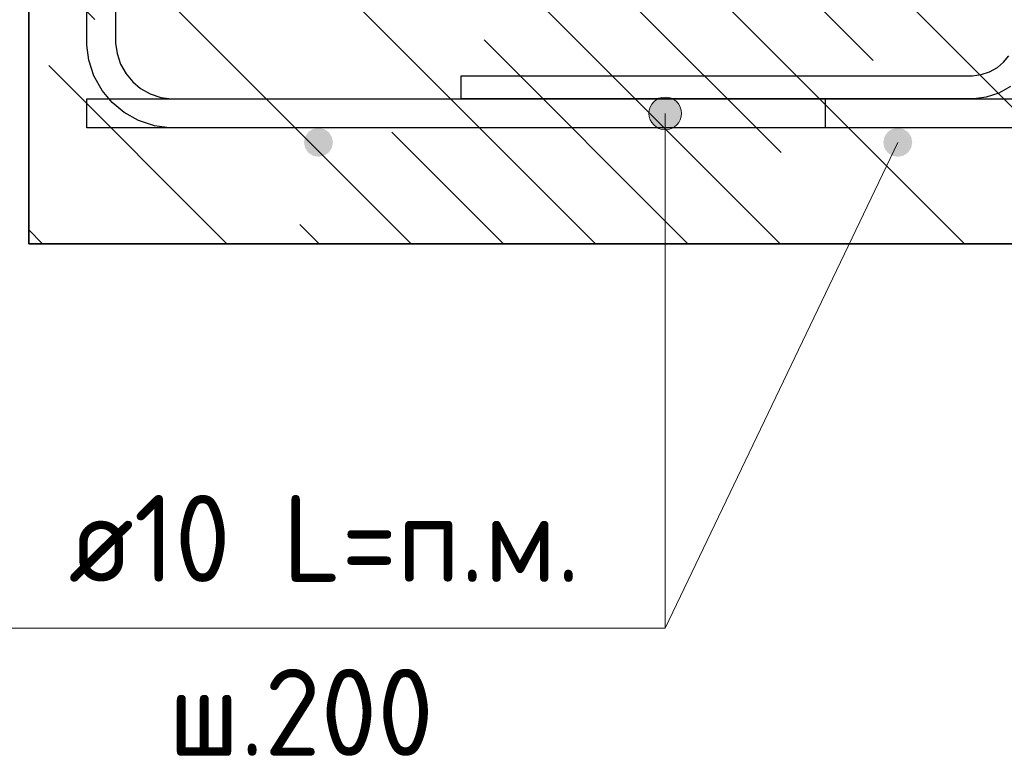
# Model space of a CAD drawing. Header units: metres. Extents: x -38 to 114, y -15 to 21.
# Tile 195 of 244: x 72.164 to 72.504, y 8.155 to 8.409. Entities that reach past the tile are written whole.
import ezdxf

# ---------------------------------------------------------------- set-up
doc = ezdxf.new("R2010")
doc.units = ezdxf.units.M
for name, color, linetype, lineweight in [('XR$3$Арм. стержнями нижней зоны', 180, 'Continuous', 35), ('XR$3$Арм.стержн. Арматура края', 96, 'Continuous', 35), ('XR$4$Арм. стержнями нижней зоны', 180, 'Continuous', 35), ('XR$4$Арм.стержн. Арматура края', 96, 'Continuous', 35), ('XR$6$Арм. стержнями нижней зоны', 180, 'Continuous', 35), ('XR$6$Арм.стержн. Арматура края', 96, 'Continuous', 35)]:
    doc.layers.add(name, color=color, linetype=linetype, lineweight=lineweight)
for name, color, linetype, lineweight, true_color in [('XR$3$Арм.стержн. Фиксатор', 7, 'Continuous', 35, 0x501e0f), ('XR$4$Арм.стержн. Фиксатор', 7, 'Continuous', 35, 0x501e0f), ('XR$6$Арм.стержн. Фиксатор', 7, 'Continuous', 35, 0x501e0f)]:
    doc.layers.add(name, color=color, linetype=linetype, lineweight=lineweight, true_color=true_color)
doc.styles.add('ISOCPEUR', font='txt')
pattern_1 = [(135, (0, 0), (-0.031819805, -0.031819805), [0.4, -0.05, 0, -0.05]), (135, (-0.01591, -0.01591), (-0.031819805, -0.031819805), [0.8, -0.1, 0.1, -0.1])]

msp = doc.modelspace()

# ---------------------------------------------------------------- hatches: boundary and pattern name
at = {"linetype": 'Continuous', "lineweight": 13, "transparency": 33554687}
h = msp.add_hatch(dxfattribs=at)
h.set_pattern_fill('__________540', scale=0.015, style=0, pattern_type=2)
h.set_pattern_definition(pattern_1)
h.paths.add_polyline_path([(72.1675, 8.53188), (72.1675, 8.33188), (72.75595, 8.33188), (72.75595, 8.53188)], flags=0)
h = msp.add_hatch(dxfattribs=at)
h.set_pattern_fill('__________540', scale=0.015, style=0, pattern_type=2)
h.set_pattern_definition(pattern_1)
h.paths.add_polyline_path([(72.1675, 8.53188), (72.1675, 8.33188), (72.75595, 8.33188), (72.75595, 8.53188)], flags=0)
h = msp.add_hatch(dxfattribs=at)
h.set_pattern_fill('__________540', scale=0.015, style=0, pattern_type=2)
h.set_pattern_definition(pattern_1)
h.paths.add_polyline_path([(72.1675, 8.53188), (72.1675, 8.33188), (72.75595, 8.33188), (72.75595, 8.53188)], flags=0)
at = {"layer": 'XR$3$Арм. стержнями нижней зоны', "linetype": 'Continuous', "lineweight": 13, "transparency": 33554687}
for points in [[(72.38442, 8.38171), (72.39005, 8.38171), (72.38723, 8.3825)], [(72.38161, 8.37688), (72.39286, 8.37688), (72.39207, 8.37969)], [(72.38161, 8.37688), (72.39207, 8.37969), (72.3824, 8.37969)], [(72.3824, 8.37969), (72.39207, 8.37969), (72.39005, 8.38171)], [(72.3824, 8.37969), (72.39005, 8.38171), (72.38442, 8.38171)], [(72.3824, 8.37406), (72.39286, 8.37688), (72.38161, 8.37688)], [(72.3824, 8.37406), (72.39207, 8.37406), (72.39286, 8.37688)], [(72.38442, 8.37204), (72.39207, 8.37406), (72.3824, 8.37406)], [(72.38442, 8.37204), (72.39005, 8.37204), (72.39207, 8.37406)], [(72.39005, 8.37204), (72.38442, 8.37204), (72.38723, 8.37125)]]:
    msp.add_hatch(color=7, dxfattribs=at).paths.add_polyline_path(points)
at = {"layer": 'XR$3$Арм. стержнями нижней зоны', "linetype": 'Continuous', "lineweight": 50, "transparency": 33554687}
for points in [[(72.27251, 8.36688), (72.27212, 8.36879), (72.27104, 8.37041), (72.26942, 8.3715), (72.26751, 8.37188), (72.26559, 8.3715), (72.26397, 8.37041), (72.26289, 8.36879), (72.26251, 8.36688), (72.26289, 8.36496), (72.26397, 8.36334), (72.26559, 8.36226), (72.26751, 8.36188), (72.26942, 8.36226), (72.27104, 8.36334), (72.27212, 8.36496)], [(72.47251, 8.36688), (72.47212, 8.36879), (72.47104, 8.37041), (72.46942, 8.3715), (72.46751, 8.37188), (72.46559, 8.3715), (72.46397, 8.37041), (72.46289, 8.36879), (72.46251, 8.36688), (72.46289, 8.36496), (72.46397, 8.36334), (72.46559, 8.36226), (72.46751, 8.36188), (72.46942, 8.36226), (72.47104, 8.36334), (72.47212, 8.36496)]]:
    msp.add_hatch(color=4, dxfattribs=at).paths.add_polyline_path(points)
at = {"layer": 'XR$4$Арм. стержнями нижней зоны', "linetype": 'Continuous', "lineweight": 13, "transparency": 33554687}
for points in [[(72.38442, 8.38171), (72.39005, 8.38171), (72.38723, 8.3825)], [(72.38161, 8.37688), (72.39286, 8.37688), (72.39207, 8.37969)], [(72.38161, 8.37688), (72.39207, 8.37969), (72.3824, 8.37969)], [(72.3824, 8.37969), (72.39207, 8.37969), (72.39005, 8.38171)], [(72.3824, 8.37969), (72.39005, 8.38171), (72.38442, 8.38171)], [(72.3824, 8.37406), (72.39286, 8.37688), (72.38161, 8.37688)], [(72.3824, 8.37406), (72.39207, 8.37406), (72.39286, 8.37688)], [(72.38442, 8.37204), (72.39207, 8.37406), (72.3824, 8.37406)], [(72.38442, 8.37204), (72.39005, 8.37204), (72.39207, 8.37406)], [(72.39005, 8.37204), (72.38442, 8.37204), (72.38723, 8.37125)]]:
    msp.add_hatch(color=7, dxfattribs=at).paths.add_polyline_path(points)
at = {"layer": 'XR$4$Арм. стержнями нижней зоны', "linetype": 'Continuous', "lineweight": 50, "transparency": 33554687}
for points in [[(72.27251, 8.36688), (72.27212, 8.36879), (72.27104, 8.37041), (72.26942, 8.3715), (72.26751, 8.37188), (72.26559, 8.3715), (72.26397, 8.37041), (72.26289, 8.36879), (72.26251, 8.36688), (72.26289, 8.36496), (72.26397, 8.36334), (72.26559, 8.36226), (72.26751, 8.36188), (72.26942, 8.36226), (72.27104, 8.36334), (72.27212, 8.36496)], [(72.47251, 8.36688), (72.47212, 8.36879), (72.47104, 8.37041), (72.46942, 8.3715), (72.46751, 8.37188), (72.46559, 8.3715), (72.46397, 8.37041), (72.46289, 8.36879), (72.46251, 8.36688), (72.46289, 8.36496), (72.46397, 8.36334), (72.46559, 8.36226), (72.46751, 8.36188), (72.46942, 8.36226), (72.47104, 8.36334), (72.47212, 8.36496)]]:
    msp.add_hatch(color=4, dxfattribs=at).paths.add_polyline_path(points)
at = {"layer": 'XR$6$Арм. стержнями нижней зоны', "linetype": 'Continuous', "lineweight": 13, "transparency": 33554687}
for points in [[(72.38442, 8.38171), (72.39005, 8.38171), (72.38723, 8.3825)], [(72.38161, 8.37688), (72.39286, 8.37688), (72.39207, 8.37969)], [(72.38161, 8.37688), (72.39207, 8.37969), (72.3824, 8.37969)], [(72.3824, 8.37969), (72.39207, 8.37969), (72.39005, 8.38171)], [(72.3824, 8.37969), (72.39005, 8.38171), (72.38442, 8.38171)], [(72.3824, 8.37406), (72.39286, 8.37688), (72.38161, 8.37688)], [(72.3824, 8.37406), (72.39207, 8.37406), (72.39286, 8.37688)], [(72.38442, 8.37204), (72.39207, 8.37406), (72.3824, 8.37406)], [(72.38442, 8.37204), (72.39005, 8.37204), (72.39207, 8.37406)], [(72.39005, 8.37204), (72.38442, 8.37204), (72.38723, 8.37125)]]:
    msp.add_hatch(color=7, dxfattribs=at).paths.add_polyline_path(points)
at = {"layer": 'XR$6$Арм. стержнями нижней зоны', "linetype": 'Continuous', "lineweight": 50, "transparency": 33554687}
for points in [[(72.27251, 8.36688), (72.27212, 8.36879), (72.27104, 8.37041), (72.26942, 8.3715), (72.26751, 8.37188), (72.26559, 8.3715), (72.26397, 8.37041), (72.26289, 8.36879), (72.26251, 8.36688), (72.26289, 8.36496), (72.26397, 8.36334), (72.26559, 8.36226), (72.26751, 8.36188), (72.26942, 8.36226), (72.27104, 8.36334), (72.27212, 8.36496)], [(72.47251, 8.36688), (72.47212, 8.36879), (72.47104, 8.37041), (72.46942, 8.3715), (72.46751, 8.37188), (72.46559, 8.3715), (72.46397, 8.37041), (72.46289, 8.36879), (72.46251, 8.36688), (72.46289, 8.36496), (72.46397, 8.36334), (72.46559, 8.36226), (72.46751, 8.36188), (72.46942, 8.36226), (72.47104, 8.36334), (72.47212, 8.36496)]]:
    msp.add_hatch(color=4, dxfattribs=at).paths.add_polyline_path(points)

# ---------------------------------------------------------------- linework, layer by layer
at = {"color": 7, "linetype": 'Continuous', "lineweight": 35, "transparency": 33554687}
for p, q in [((72.1675, 8.53188), (72.1675, 8.33188)), ((72.1675, 8.53188), (72.1675, 8.33188)), ((72.1675, 8.53188), (72.1675, 8.33188)), ((72.1675, 8.33188), (72.75595, 8.33188)), ((72.1675, 8.33188), (72.75595, 8.33188)), ((72.1675, 8.33188), (72.75595, 8.33188))]:
    msp.add_line(p, q, dxfattribs=at)
at = {"color": 7, "linetype": 'Continuous', "lineweight": 13, "transparency": 33554687}
msp.add_line((72.46751, 8.36688), (72.38723, 8.19921), dxfattribs=at)
msp.add_line((72.46751, 8.36688), (72.38723, 8.19921), dxfattribs=at)
msp.add_line((72.46751, 8.36688), (72.38723, 8.19921), dxfattribs=at)
at = {"layer": 'XR$3$Арм. стержнями нижней зоны', "color": 7, "linetype": 'Continuous', "lineweight": 13, "transparency": 33554687}
for p, q in [((72.38723, 8.3825), (72.38723, 8.3825)), ((72.38161, 8.37688), (72.38161, 8.37688)), ((72.38723, 8.19921), (72.38723, 8.37688)), ((72.39286, 8.37688), (72.39286, 8.37688)), ((72.38723, 8.37125), (72.38723, 8.37125)), ((72.16123, 8.19921), (72.38723, 8.19921))]:
    msp.add_line(p, q, dxfattribs=at)
at = {"layer": 'XR$3$Арм. стержнями нижней зоны', "color": 4, "linetype": 'Continuous', "lineweight": 25, "transparency": 33554687}
for points in [[(72.76095, 8.37188), (72.1875, 8.37188), (72.1875, 8.38188), (72.76095, 8.38188), (72.76095, 8.37188)], [(72.76095, 8.37188), (72.44251, 8.37188), (72.44251, 8.38188), (72.76095, 8.38188), (72.76095, 8.37188)]]:
    msp.add_lwpolyline(points, dxfattribs=at)
at = {"layer": 'XR$3$Арм. стержнями нижней зоны', "color": 7, "linetype": 'Continuous', "lineweight": 13, "transparency": 33554687}
msp.add_circle((72.38723, 8.37688), 0.00563, dxfattribs=at)
at = {"layer": 'XR$3$Арм.стержн. Арматура края', "color": 4, "linetype": 'Continuous', "lineweight": 25, "transparency": 33554687}
for points in [[(72.6875, 8.37188), (72.21607, 8.37188), (72.21085, 8.3726), (72.20541, 8.3744), (72.20041, 8.3772), (72.19628, 8.38065), (72.19283, 8.38478), (72.19002, 8.38979), (72.18823, 8.39523), (72.1875, 8.40044), (72.1875, 8.47731), (72.18823, 8.48253), (72.19002, 8.48797), (72.19283, 8.49298), (72.19628, 8.4971), (72.20041, 8.50055), (72.20541, 8.50336), (72.21085, 8.50515), (72.21607, 8.50588), (72.6875, 8.50588)], [(72.6875, 8.49588), (72.21676, 8.49588), (72.21313, 8.49537), (72.20946, 8.49416), (72.2061, 8.49228), (72.20338, 8.49001), (72.2011, 8.48728), (72.19922, 8.48392), (72.19801, 8.48026), (72.1975, 8.47662), (72.1975, 8.40113), (72.19801, 8.3975), (72.19922, 8.39383), (72.2011, 8.39048), (72.20338, 8.38775), (72.2061, 8.38547), (72.20946, 8.38359), (72.21313, 8.38238), (72.21676, 8.38188), (72.6875, 8.38188)]]:
    msp.add_lwpolyline(points, dxfattribs=at)
at = {"layer": 'XR$3$Арм.стержн. Фиксатор', "color": 40, "linetype": 'Continuous', "lineweight": 25, "transparency": 33554687}
msp.add_lwpolyline([(72.50643, 8.38614), (72.50242, 8.38389), (72.49807, 8.38246), (72.4939, 8.38188), (72.31675, 8.38188), (72.31675, 8.38988), (72.49335, 8.38988), (72.49625, 8.39028), (72.49919, 8.39125), (72.50187, 8.39275), (72.50405, 8.39457), (72.50588, 8.39676)], dxfattribs=at)
at = {"layer": 'XR$4$Арм. стержнями нижней зоны', "color": 7, "linetype": 'Continuous', "lineweight": 13, "transparency": 33554687}
for p, q in [((72.38723, 8.3825), (72.38723, 8.3825)), ((72.38161, 8.37688), (72.38161, 8.37688)), ((72.38723, 8.19921), (72.38723, 8.37688)), ((72.39286, 8.37688), (72.39286, 8.37688)), ((72.38723, 8.37125), (72.38723, 8.37125)), ((72.16123, 8.19921), (72.38723, 8.19921))]:
    msp.add_line(p, q, dxfattribs=at)
at = {"layer": 'XR$4$Арм. стержнями нижней зоны', "color": 4, "linetype": 'Continuous', "lineweight": 25, "transparency": 33554687}
for points in [[(72.76095, 8.37188), (72.1875, 8.37188), (72.1875, 8.38188), (72.76095, 8.38188), (72.76095, 8.37188)], [(72.76095, 8.37188), (72.44251, 8.37188), (72.44251, 8.38188), (72.76095, 8.38188), (72.76095, 8.37188)]]:
    msp.add_lwpolyline(points, dxfattribs=at)
at = {"layer": 'XR$4$Арм. стержнями нижней зоны', "color": 7, "linetype": 'Continuous', "lineweight": 13, "transparency": 33554687}
msp.add_circle((72.38723, 8.37688), 0.00563, dxfattribs=at)
at = {"layer": 'XR$4$Арм.стержн. Арматура края', "color": 4, "linetype": 'Continuous', "lineweight": 25, "transparency": 33554687}
for points in [[(72.6875, 8.37188), (72.21607, 8.37188), (72.21085, 8.3726), (72.20541, 8.3744), (72.20041, 8.3772), (72.19628, 8.38065), (72.19283, 8.38478), (72.19002, 8.38979), (72.18823, 8.39523), (72.1875, 8.40044), (72.1875, 8.47731), (72.18823, 8.48253), (72.19002, 8.48797), (72.19283, 8.49298), (72.19628, 8.4971), (72.20041, 8.50055), (72.20541, 8.50336), (72.21085, 8.50515), (72.21607, 8.50588), (72.6875, 8.50588)], [(72.6875, 8.49588), (72.21676, 8.49588), (72.21313, 8.49537), (72.20946, 8.49416), (72.2061, 8.49228), (72.20338, 8.49001), (72.2011, 8.48728), (72.19922, 8.48392), (72.19801, 8.48026), (72.1975, 8.47662), (72.1975, 8.40113), (72.19801, 8.3975), (72.19922, 8.39383), (72.2011, 8.39048), (72.20338, 8.38775), (72.2061, 8.38547), (72.20946, 8.38359), (72.21313, 8.38238), (72.21676, 8.38188), (72.6875, 8.38188)]]:
    msp.add_lwpolyline(points, dxfattribs=at)
at = {"layer": 'XR$4$Арм.стержн. Фиксатор', "color": 40, "linetype": 'Continuous', "lineweight": 25, "transparency": 33554687}
msp.add_lwpolyline([(72.50643, 8.38614), (72.50242, 8.38389), (72.49807, 8.38246), (72.4939, 8.38188), (72.31675, 8.38188), (72.31675, 8.38988), (72.49335, 8.38988), (72.49625, 8.39028), (72.49919, 8.39125), (72.50187, 8.39275), (72.50405, 8.39457), (72.50588, 8.39676)], dxfattribs=at)
at = {"layer": 'XR$6$Арм. стержнями нижней зоны', "color": 7, "linetype": 'Continuous', "lineweight": 13, "transparency": 33554687}
for p, q in [((72.38723, 8.3825), (72.38723, 8.3825)), ((72.38161, 8.37688), (72.38161, 8.37688)), ((72.38723, 8.19921), (72.38723, 8.37688)), ((72.39286, 8.37688), (72.39286, 8.37688)), ((72.38723, 8.37125), (72.38723, 8.37125)), ((72.16123, 8.19921), (72.38723, 8.19921))]:
    msp.add_line(p, q, dxfattribs=at)
at = {"layer": 'XR$6$Арм. стержнями нижней зоны', "color": 4, "linetype": 'Continuous', "lineweight": 25, "transparency": 33554687}
for points in [[(72.76095, 8.37188), (72.1875, 8.37188), (72.1875, 8.38188), (72.76095, 8.38188), (72.76095, 8.37188)], [(72.76095, 8.37188), (72.44251, 8.37188), (72.44251, 8.38188), (72.76095, 8.38188), (72.76095, 8.37188)]]:
    msp.add_lwpolyline(points, dxfattribs=at)
at = {"layer": 'XR$6$Арм. стержнями нижней зоны', "color": 7, "linetype": 'Continuous', "lineweight": 13, "transparency": 33554687}
msp.add_circle((72.38723, 8.37688), 0.00563, dxfattribs=at)
at = {"layer": 'XR$6$Арм.стержн. Арматура края', "color": 4, "linetype": 'Continuous', "lineweight": 25, "transparency": 33554687}
for points in [[(72.6875, 8.37188), (72.21607, 8.37188), (72.21085, 8.3726), (72.20541, 8.3744), (72.20041, 8.3772), (72.19628, 8.38065), (72.19283, 8.38478), (72.19002, 8.38979), (72.18823, 8.39523), (72.1875, 8.40044), (72.1875, 8.47731), (72.18823, 8.48253), (72.19002, 8.48797), (72.19283, 8.49298), (72.19628, 8.4971), (72.20041, 8.50055), (72.20541, 8.50336), (72.21085, 8.50515), (72.21607, 8.50588), (72.6875, 8.50588)], [(72.6875, 8.49588), (72.21676, 8.49588), (72.21313, 8.49537), (72.20946, 8.49416), (72.2061, 8.49228), (72.20338, 8.49001), (72.2011, 8.48728), (72.19922, 8.48392), (72.19801, 8.48026), (72.1975, 8.47662), (72.1975, 8.40113), (72.19801, 8.3975), (72.19922, 8.39383), (72.2011, 8.39048), (72.20338, 8.38775), (72.2061, 8.38547), (72.20946, 8.38359), (72.21313, 8.38238), (72.21676, 8.38188), (72.6875, 8.38188)]]:
    msp.add_lwpolyline(points, dxfattribs=at)
at = {"layer": 'XR$6$Арм.стержн. Фиксатор', "color": 40, "linetype": 'Continuous', "lineweight": 25, "transparency": 33554687}
msp.add_lwpolyline([(72.50643, 8.38614), (72.50242, 8.38389), (72.49807, 8.38246), (72.4939, 8.38188), (72.31675, 8.38188), (72.31675, 8.38988), (72.49335, 8.38988), (72.49625, 8.39028), (72.49919, 8.39125), (72.50187, 8.39275), (72.50405, 8.39457), (72.50588, 8.39676)], dxfattribs=at)

# ---------------------------------------------------------------- texts
at = {"layer": 'XR$3$Арм. стержнями нижней зоны', "color": 7, "linetype": 'Continuous', "lineweight": 25, "transparency": 33554687, "char_height": 0.03, "attachment_point": 7, "style": 'ISOCPEUR'}
for s, insert, width in [('\\W0.94;ø10 L=п.м.', (72.18123, 8.21521), 0.1999832), ('\\W0.95;ш.200 ', (72.21573, 8.15521), 0.1311997)]:
    msp.add_mtext(s, dxfattribs=dict(at, insert=insert, width=width))
at = {"layer": 'XR$4$Арм. стержнями нижней зоны', "color": 7, "linetype": 'Continuous', "lineweight": 25, "transparency": 33554687, "char_height": 0.03, "attachment_point": 7, "style": 'ISOCPEUR'}
for s, insert, width in [('\\W0.94;ø10 L=п.м.', (72.18123, 8.21521), 0.1999832), ('\\W0.95;ш.200 ', (72.21573, 8.15521), 0.1311997)]:
    msp.add_mtext(s, dxfattribs=dict(at, insert=insert, width=width))
at = {"layer": 'XR$6$Арм. стержнями нижней зоны', "color": 7, "linetype": 'Continuous', "lineweight": 25, "transparency": 33554687, "char_height": 0.03, "attachment_point": 7, "style": 'ISOCPEUR'}
for s, insert, width in [('\\W0.94;ø10 L=п.м.', (72.18123, 8.21521), 0.1999832), ('\\W0.95;ш.200 ', (72.21573, 8.15521), 0.1311997)]:
    msp.add_mtext(s, dxfattribs=dict(at, insert=insert, width=width))

doc.saveas('drawing.dxf')
